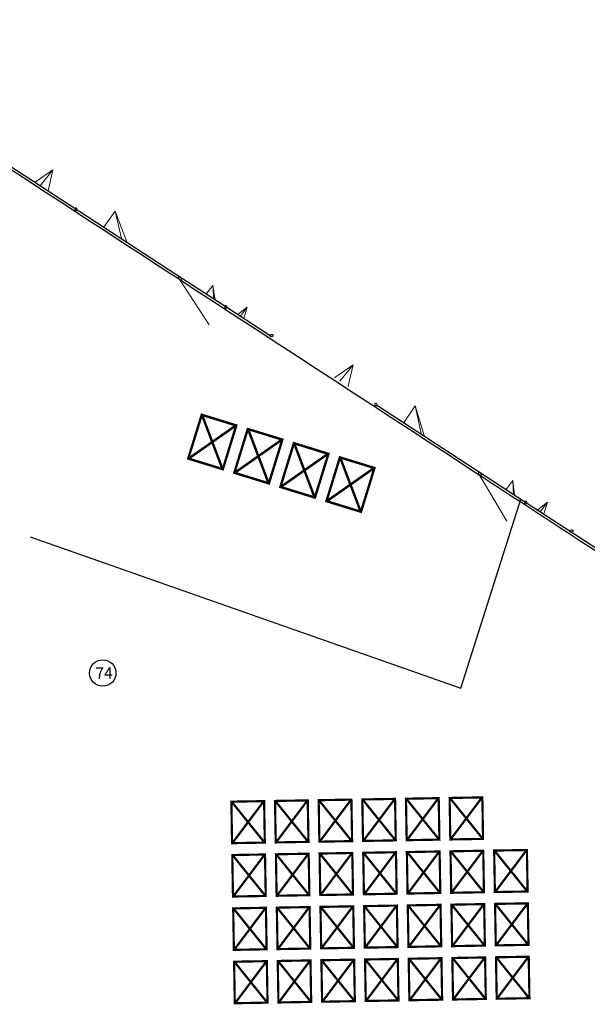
# Model space of a CAD drawing. Header units: millimetres. Extents: x 1512 to 2105, y 794 to 1149.
# Tile 108 of 256: x 1832 to 1848, y 890 to 918. Entities that reach past the tile are written whole.
import ezdxf

# ---------------------------------------------------------------- set-up
doc = ezdxf.new("R2010")
doc.units = ezdxf.units.MM
doc.layers.add('A-GLAZ-CURT', color=52, linetype='Continuous', lineweight=9)
doc.layers.add('A-WALL', color=113, linetype='Continuous', lineweight=9)
doc.styles.get("Standard").update_dxf_attribs({"font": 'arial.ttf'})

# ---------------------------------------------------------------- blocks, each defined once
blk = doc.blocks.new('Family2 - Family2-157033-دوم')
at = {"layer": 'A-GLAZ-CURT'}
for p, q in [((-114.11, 53.243), (-114.117, 53.206)), ((-114.058, 53.194), (-114.051, 53.231)), ((-113.736, 53.014), (-113.74, 53.007)), ((-113.736, 53.014), (-113.448, 53.233)), ((-113.668, 52.958), (-113.448, 53.233)), ((-113.668, 52.958), (-113.448, 53.233)), ((-113.561, 52.901), (-113.448, 53.233)), ((-113.561, 52.901), (-113.57, 52.892)), ((-112.767, 52.413), (-112.846, 52.402)), ((-112.839, 52.397), (-112.794, 52.404)), ((-112.803, 52.347), (-112.759, 52.354))]:
    blk.add_line(p, q, dxfattribs=at)
at = {"layer": 'A-GLAZ-CURT', "lineweight": 18}
for p, q in [((-112.807, 52.393), (-112.81, 52.387)), ((-112.786, 52.408), (-112.794, 52.404)), ((-112.776, 52.411), (-112.785, 52.408)), ((-112.766, 52.413), (-112.776, 52.411)), ((-112.808, 52.368), (-112.803, 52.363)), ((-112.803, 52.363), (-112.797, 52.359)), ((-112.797, 52.359), (-112.789, 52.356)), ((-112.789, 52.356), (-112.78, 52.354)), ((-112.779, 52.354), (-112.77, 52.353))]:
    blk.add_line(p, q, dxfattribs=at)
at = {"layer": 'A-GLAZ-CURT', "lineweight": 18, "flags": 128}
for points in [[(-114.106, 53.254), (-114.109, 53.245), (-114.111, 53.236), (-114.111, 53.227), (-114.109, 53.219), (-114.106, 53.211), (-114.102, 53.205), (-114.096, 53.2), (-114.09, 53.197), (-114.083, 53.196), (-114.077, 53.198), (-114.07, 53.201), (-114.064, 53.206), (-114.059, 53.212), (-114.054, 53.22)], [(-114.054, 53.22), (-114.051, 53.228), (-114.05, 53.237), (-114.05, 53.246), (-114.052, 53.255), (-114.055, 53.262), (-114.059, 53.269), (-114.064, 53.273), (-114.071, 53.276), (-114.077, 53.277), (-114.084, 53.276), (-114.091, 53.273), (-114.097, 53.268), (-114.102, 53.261), (-114.106, 53.254)], [(-112.81, 52.386), (-112.811, 52.38), (-112.811, 52.374), (-112.808, 52.368)], [(-112.794, 52.404), (-112.801, 52.399), (-112.806, 52.393)], [(-112.732, 52.363), (-112.724, 52.368), (-112.719, 52.374), (-112.716, 52.38), (-112.714, 52.387), (-112.715, 52.393), (-112.718, 52.399), (-112.723, 52.404), (-112.729, 52.408), (-112.737, 52.411), (-112.746, 52.413), (-112.756, 52.414), (-112.766, 52.413)], [(-112.77, 52.353), (-112.759, 52.354), (-112.749, 52.356), (-112.74, 52.359), (-112.732, 52.363)]]:
    blk.add_lwpolyline(points, dxfattribs=at)
blk = doc.blocks.new('Family2 - Family2-157035-دوم')
at = {"layer": 'A-GLAZ-CURT'}
for p, q in [((-118.421, 56.157), (-118.427, 56.121)), ((-118.368, 56.111), (-118.361, 56.147)), ((-117.25, 56.095), (-117.596, 55.604)), ((-117.25, 56.095), (-117.08, 55.249)), ((-117.25, 56.095), (-116.994, 55.207)), ((-117.25, 56.095), (-116.994, 55.207)), ((-115.343, 54.054), (-115.372, 54.105)), ((-115.424, 54.075), (-114.639, 52.703))]:
    blk.add_line(p, q, dxfattribs=at)
at = {"layer": 'A-GLAZ-CURT', "lineweight": 18}
for p, q in [((-115.367, 54.095), (-115.372, 54.105)), ((-115.416, 54.064), (-115.41, 54.055)), ((-115.409, 54.054), (-115.402, 54.047)), ((-115.401, 54.046), (-115.394, 54.041)), ((-115.393, 54.04), (-115.386, 54.036)), ((-115.385, 54.036), (-115.379, 54.034)), ((-115.378, 54.034), (-115.375, 54.033)), ((-115.374, 54.033), (-115.372, 54.033)), ((-115.371, 54.033), (-115.366, 54.035)), ((-115.362, 54.084), (-115.366, 54.094)), ((-115.366, 54.036), (-115.362, 54.039)), ((-115.359, 54.073), (-115.362, 54.083)), ((-115.362, 54.04), (-115.359, 54.045)), ((-115.357, 54.063), (-115.359, 54.072)), ((-115.359, 54.046), (-115.357, 54.053)), ((-115.357, 54.054), (-115.357, 54.062))]:
    blk.add_line(p, q, dxfattribs=at)
at = {"layer": 'A-GLAZ-CURT', "lineweight": 18, "flags": 128}
for points in [[(-118.417, 56.17), (-118.42, 56.162), (-118.421, 56.153), (-118.421, 56.144), (-118.42, 56.135), (-118.417, 56.128), (-118.412, 56.121), (-118.407, 56.117), (-118.401, 56.114), (-118.394, 56.112), (-118.388, 56.113), (-118.381, 56.116), (-118.375, 56.121), (-118.37, 56.127), (-118.365, 56.134)], [(-118.365, 56.134), (-118.362, 56.143), (-118.361, 56.152), (-118.361, 56.161), (-118.362, 56.169), (-118.365, 56.177), (-118.37, 56.183), (-118.375, 56.188), (-118.381, 56.191), (-118.388, 56.192), (-118.395, 56.191), (-118.401, 56.188), (-118.407, 56.184), (-118.413, 56.177), (-118.417, 56.17)], [(-115.373, 54.106), (-115.379, 54.116), (-115.386, 54.125), (-115.394, 54.133), (-115.402, 54.14), (-115.41, 54.144), (-115.417, 54.146), (-115.424, 54.147), (-115.429, 54.145), (-115.434, 54.141), (-115.437, 54.135), (-115.438, 54.127), (-115.438, 54.118)], [(-115.438, 54.118), (-115.437, 54.108), (-115.434, 54.097), (-115.429, 54.086), (-115.424, 54.075), (-115.417, 54.064)]]:
    blk.add_lwpolyline(points, dxfattribs=at)
blk = doc.blocks.new('Family2 - Family2-157036-دوم')
at = {"layer": 'A-GLAZ-CURT'}
for p, q in [((-122.731, 59.072), (-122.737, 59.036)), ((-122.677, 59.027), (-122.672, 59.063)), ((-122.357, 58.845), (-122.081, 59.054)), ((-122.287, 58.787), (-122.081, 59.054)), ((-122.287, 58.787), (-122.081, 59.054)), ((-122.184, 58.732), (-122.081, 59.054)), ((-122.357, 58.845), (-122.362, 58.838)), ((-122.184, 58.732), (-122.193, 58.723)), ((-121.388, 58.244), (-121.471, 58.235)), ((-121.463, 58.23), (-121.416, 58.235)), ((-121.424, 58.18), (-121.381, 58.185))]:
    blk.add_line(p, q, dxfattribs=at)
at = {"layer": 'A-GLAZ-CURT', "lineweight": 18}
for p, q in [((-121.43, 58.218), (-121.431, 58.212)), ((-121.431, 58.211), (-121.431, 58.206)), ((-121.431, 58.205), (-121.428, 58.2)), ((-121.427, 58.224), (-121.43, 58.218)), ((-121.422, 58.23), (-121.427, 58.224)), ((-121.427, 58.199), (-121.423, 58.195)), ((-121.416, 58.235), (-121.422, 58.23)), ((-121.408, 58.239), (-121.415, 58.235)), ((-121.399, 58.242), (-121.407, 58.239)), ((-121.399, 58.185), (-121.39, 58.184))]:
    blk.add_line(p, q, dxfattribs=at)
at = {"layer": 'A-GLAZ-CURT', "lineweight": 18, "flags": 128}
for points in [[(-122.728, 59.085), (-122.731, 59.076), (-122.732, 59.067), (-122.732, 59.059), (-122.73, 59.05), (-122.727, 59.043), (-122.722, 59.037), (-122.717, 59.032), (-122.711, 59.029), (-122.704, 59.028), (-122.697, 59.029), (-122.691, 59.032), (-122.685, 59.037), (-122.68, 59.043), (-122.676, 59.051)], [(-122.676, 59.051), (-122.673, 59.059), (-122.672, 59.068), (-122.672, 59.076), (-122.674, 59.085), (-122.677, 59.092), (-122.681, 59.098), (-122.687, 59.103), (-122.693, 59.106), (-122.7, 59.107), (-122.706, 59.106), (-122.713, 59.103), (-122.719, 59.098), (-122.724, 59.092), (-122.728, 59.085)], [(-121.423, 58.194), (-121.416, 58.19), (-121.408, 58.187), (-121.4, 58.185)], [(-121.353, 58.194), (-121.346, 58.199), (-121.341, 58.205), (-121.338, 58.211), (-121.337, 58.217), (-121.338, 58.224), (-121.341, 58.229), (-121.346, 58.234), (-121.352, 58.239), (-121.36, 58.242), (-121.369, 58.244), (-121.379, 58.245), (-121.389, 58.244), (-121.398, 58.242)], [(-121.389, 58.184), (-121.379, 58.185), (-121.37, 58.187), (-121.361, 58.19), (-121.353, 58.194)]]:
    blk.add_lwpolyline(points, dxfattribs=at)
blk = doc.blocks.new('Family2 - Family2-157038-دوم')
at = {"layer": 'A-GLAZ-CURT'}
for p, q in [((-127.042, 61.986), (-127.046, 61.951)), ((-126.987, 61.944), (-126.983, 61.98)), ((-125.875, 61.907), (-126.217, 61.435)), ((-125.875, 61.907), (-125.69, 61.072)), ((-125.875, 61.907), (-125.534, 60.983)), ((-125.875, 61.907), (-125.534, 60.983)), ((-124.045, 59.905), (-123.197, 58.556)), ((-123.963, 59.888), (-123.994, 59.937))]:
    blk.add_line(p, q, dxfattribs=at)
at = {"layer": 'A-GLAZ-CURT', "lineweight": 18}
for p, q in [((-124.039, 59.896), (-124.032, 59.888)), ((-124.031, 59.887), (-124.024, 59.88)), ((-124.023, 59.879), (-124.016, 59.873)), ((-124.015, 59.873), (-124.008, 59.869)), ((-124.007, 59.868), (-124, 59.866)), ((-123.999, 59.866), (-123.993, 59.865)), ((-123.993, 59.865), (-123.987, 59.867)), ((-123.987, 59.867), (-123.983, 59.871)), ((-123.982, 59.913), (-123.986, 59.923)), ((-123.979, 59.903), (-123.982, 59.912)), ((-123.982, 59.871), (-123.979, 59.876)), ((-123.978, 59.893), (-123.979, 59.902)), ((-123.979, 59.877), (-123.978, 59.883)), ((-123.977, 59.884), (-123.977, 59.892))]:
    blk.add_line(p, q, dxfattribs=at)
at = {"layer": 'A-GLAZ-CURT', "lineweight": 18, "flags": 128}
for points in [[(-127.038, 62.001), (-127.041, 61.993), (-127.042, 61.984), (-127.042, 61.975), (-127.041, 61.967), (-127.038, 61.96), (-127.033, 61.953), (-127.028, 61.949), (-127.022, 61.945), (-127.015, 61.944), (-127.008, 61.945), (-127.002, 61.948), (-126.996, 61.952), (-126.991, 61.958), (-126.987, 61.965)], [(-126.987, 61.965), (-126.984, 61.973), (-126.982, 61.982), (-126.983, 61.991), (-126.984, 61.999), (-126.987, 62.006), (-126.992, 62.013), (-126.997, 62.017), (-127.003, 62.021), (-127.01, 62.022), (-127.017, 62.021), (-127.023, 62.018), (-127.029, 62.014), (-127.034, 62.008), (-127.038, 62.001)], [(-123.987, 59.924), (-123.992, 59.934), (-123.999, 59.944), (-124.007, 59.954), (-124.015, 59.962), (-124.023, 59.968), (-124.031, 59.973), (-124.039, 59.976), (-124.045, 59.976), (-124.051, 59.975), (-124.056, 59.971), (-124.059, 59.966), (-124.061, 59.958), (-124.061, 59.95)], [(-124.061, 59.95), (-124.06, 59.94), (-124.057, 59.929), (-124.052, 59.918), (-124.046, 59.908), (-124.04, 59.897)]]:
    blk.add_lwpolyline(points, dxfattribs=at)
blk = doc.blocks.new('Family2 - Family2-157057-دوم')
at = {"layer": 'A-GLAZ-CURT'}
for p, q in [((-112.767, 52.413), (-112.846, 52.402)), ((-112.84, 52.398), (-112.793, 52.404)), ((-112.803, 52.347), (-112.759, 52.354)), ((-110.392, 51.501), (-110.95, 51.135)), ((-110.392, 51.501), (-110.806, 51.022)), ((-110.392, 51.501), (-110.806, 51.022)), ((-110.392, 51.501), (-110.564, 50.869)), ((-110.959, 51.126), (-110.95, 51.135)), ((-110.569, 50.862), (-110.564, 50.869)), ((-109.799, 50.328), (-109.807, 50.291)), ((-109.749, 50.278), (-109.74, 50.315))]:
    blk.add_line(p, q, dxfattribs=at)
at = {"layer": 'A-GLAZ-CURT', "lineweight": 18}
for p, q in [((-112.81, 52.387), (-112.811, 52.381)), ((-112.806, 52.393), (-112.81, 52.387)), ((-112.808, 52.368), (-112.804, 52.364)), ((-112.803, 52.363), (-112.798, 52.359)), ((-112.797, 52.359), (-112.79, 52.356)), ((-112.789, 52.356), (-112.781, 52.354)), ((-112.78, 52.354), (-112.771, 52.353))]:
    blk.add_line(p, q, dxfattribs=at)
at = {"layer": 'A-GLAZ-CURT', "lineweight": 18, "flags": 128}
for points in [[(-112.794, 52.404), (-112.8, 52.399), (-112.806, 52.394)], [(-112.776, 52.411), (-112.785, 52.409), (-112.793, 52.404)], [(-112.733, 52.363), (-112.725, 52.368), (-112.72, 52.373), (-112.716, 52.38), (-112.714, 52.386), (-112.715, 52.392), (-112.717, 52.398), (-112.722, 52.403), (-112.728, 52.408), (-112.736, 52.411), (-112.745, 52.413), (-112.755, 52.414), (-112.765, 52.413), (-112.775, 52.412)], [(-112.811, 52.381), (-112.811, 52.375), (-112.808, 52.369)], [(-112.77, 52.353), (-112.761, 52.354), (-112.751, 52.355), (-112.741, 52.358), (-112.733, 52.363)], [(-109.795, 50.339), (-109.798, 50.33), (-109.8, 50.321), (-109.8, 50.312), (-109.799, 50.304), (-109.796, 50.296), (-109.792, 50.289), (-109.787, 50.285), (-109.78, 50.282), (-109.774, 50.281), (-109.767, 50.282), (-109.76, 50.285), (-109.754, 50.29), (-109.749, 50.296), (-109.744, 50.304)], [(-109.744, 50.304), (-109.741, 50.312), (-109.739, 50.321), (-109.739, 50.331), (-109.741, 50.339), (-109.743, 50.347), (-109.748, 50.353), (-109.753, 50.358), (-109.759, 50.361), (-109.766, 50.362), (-109.772, 50.361), (-109.779, 50.358), (-109.785, 50.353), (-109.791, 50.347), (-109.795, 50.339)]]:
    blk.add_lwpolyline(points, dxfattribs=at)
blk = doc.blocks.new('Family2 - Family2-157058-دوم')
at = {"layer": 'A-GLAZ-CURT'}
for p, q in [((-115.343, 54.054), (-115.372, 54.105)), ((-115.424, 54.075), (-114.639, 52.703)), ((-114.654, 53.608), (-114.44, 53.877)), ((-114.402, 53.454), (-114.44, 53.877)), ((-114.402, 53.454), (-114.44, 53.877)), ((-114.427, 53.461), (-114.44, 53.877)), ((-114.11, 53.243), (-114.117, 53.206)), ((-114.058, 53.194), (-114.051, 53.231))]:
    blk.add_line(p, q, dxfattribs=at)
at = {"layer": 'A-GLAZ-CURT', "lineweight": 18}
for p, q in [((-115.414, 54.06), (-115.409, 54.054)), ((-115.408, 54.053), (-115.401, 54.046)), ((-115.377, 54.033), (-115.375, 54.033)), ((-115.374, 54.033), (-115.371, 54.033)), ((-115.361, 54.04), (-115.359, 54.046)), ((-115.358, 54.047), (-115.357, 54.054)), ((-115.357, 54.055), (-115.357, 54.063))]:
    blk.add_line(p, q, dxfattribs=at)
at = {"layer": 'A-GLAZ-CURT', "lineweight": 18, "flags": 128}
for points in [[(-115.367, 54.096), (-115.373, 54.107), (-115.38, 54.117), (-115.387, 54.127), (-115.395, 54.134), (-115.403, 54.14), (-115.411, 54.145), (-115.418, 54.147), (-115.425, 54.147), (-115.43, 54.144), (-115.435, 54.14), (-115.437, 54.134), (-115.439, 54.126), (-115.438, 54.116)], [(-115.438, 54.116), (-115.436, 54.106), (-115.433, 54.095), (-115.428, 54.084), (-115.423, 54.073), (-115.416, 54.063), (-115.414, 54.06)], [(-115.4, 54.046), (-115.392, 54.04), (-115.385, 54.035), (-115.378, 54.034)], [(-115.371, 54.034), (-115.365, 54.036), (-115.362, 54.04)], [(-115.358, 54.064), (-115.359, 54.074), (-115.363, 54.085), (-115.367, 54.095)], [(-114.106, 53.254), (-114.109, 53.245), (-114.111, 53.236), (-114.111, 53.227), (-114.109, 53.219), (-114.106, 53.211), (-114.102, 53.205), (-114.096, 53.2), (-114.09, 53.197), (-114.083, 53.196), (-114.077, 53.198), (-114.07, 53.201), (-114.064, 53.206), (-114.059, 53.212), (-114.054, 53.22)], [(-114.054, 53.22), (-114.051, 53.228), (-114.05, 53.237), (-114.05, 53.246), (-114.052, 53.255), (-114.055, 53.262), (-114.059, 53.269), (-114.064, 53.273), (-114.071, 53.276), (-114.077, 53.277), (-114.084, 53.276), (-114.091, 53.273), (-114.097, 53.268), (-114.102, 53.261), (-114.106, 53.254)]]:
    blk.add_lwpolyline(points, dxfattribs=at)
blk = doc.blocks.new('Family2 - Family2-157061-دوم')
at = {"layer": 'A-GLAZ-CURT'}
for p, q in [((-121.388, 58.244), (-121.471, 58.235)), ((-121.463, 58.23), (-121.415, 58.235)), ((-121.424, 58.18), (-121.381, 58.185)), ((-119.03, 57.32), (-119.569, 56.964)), ((-119.03, 57.32), (-119.423, 56.85)), ((-119.03, 57.32), (-119.423, 56.85)), ((-119.03, 57.32), (-119.186, 56.7)), ((-119.578, 56.955), (-119.569, 56.964)), ((-119.19, 56.693), (-119.186, 56.7)), ((-118.421, 56.157), (-118.427, 56.121)), ((-118.368, 56.111), (-118.361, 56.147))]:
    blk.add_line(p, q, dxfattribs=at)
at = {"layer": 'A-GLAZ-CURT', "lineweight": 18}
for p, q in [((-121.43, 58.218), (-121.431, 58.212)), ((-121.431, 58.212), (-121.431, 58.206)), ((-121.431, 58.206), (-121.428, 58.2)), ((-121.417, 58.19), (-121.409, 58.187)), ((-121.409, 58.187), (-121.4, 58.185)), ((-121.4, 58.185), (-121.391, 58.184)), ((-121.39, 58.184), (-121.381, 58.185))]:
    blk.add_line(p, q, dxfattribs=at)
at = {"layer": 'A-GLAZ-CURT', "lineweight": 18, "flags": 128}
for points in [[(-121.415, 58.235), (-121.422, 58.23), (-121.427, 58.225), (-121.43, 58.219)], [(-121.428, 58.2), (-121.423, 58.195), (-121.417, 58.19)], [(-121.398, 58.242), (-121.407, 58.239), (-121.415, 58.235)], [(-121.354, 58.193), (-121.347, 58.198), (-121.342, 58.204), (-121.338, 58.21), (-121.337, 58.216), (-121.338, 58.223), (-121.34, 58.229), (-121.345, 58.234), (-121.351, 58.238), (-121.359, 58.242), (-121.368, 58.244), (-121.378, 58.245), (-121.388, 58.244), (-121.397, 58.242)], [(-121.38, 58.185), (-121.371, 58.186), (-121.362, 58.189), (-121.354, 58.193)], [(-118.417, 56.17), (-118.42, 56.162), (-118.421, 56.153), (-118.421, 56.144), (-118.42, 56.135), (-118.417, 56.128), (-118.412, 56.121), (-118.407, 56.117), (-118.401, 56.114), (-118.394, 56.112), (-118.388, 56.113), (-118.381, 56.116), (-118.375, 56.121), (-118.37, 56.127), (-118.365, 56.134)], [(-118.365, 56.134), (-118.362, 56.143), (-118.361, 56.152), (-118.361, 56.161), (-118.362, 56.169), (-118.365, 56.177), (-118.37, 56.183), (-118.375, 56.188), (-118.381, 56.191), (-118.388, 56.192), (-118.395, 56.191), (-118.401, 56.188), (-118.407, 56.184), (-118.413, 56.177), (-118.417, 56.17)]]:
    blk.add_lwpolyline(points, dxfattribs=at)
blk = doc.blocks.new('Family2 - Family2-157062-دوم')
at = {"layer": 'A-GLAZ-CURT'}
for p, q in [((-124.045, 59.905), (-123.197, 58.556)), ((-123.963, 59.888), (-123.994, 59.937)), ((-123.28, 59.442), (-123.066, 59.694)), ((-123.007, 59.274), (-123.066, 59.694)), ((-123.007, 59.274), (-123.066, 59.694)), ((-123.048, 59.292), (-123.066, 59.694)), ((-122.731, 59.072), (-122.737, 59.036)), ((-122.677, 59.027), (-122.672, 59.063))]:
    blk.add_line(p, q, dxfattribs=at)
at = {"layer": 'A-GLAZ-CURT', "lineweight": 18}
for p, q in [((-124.03, 59.886), (-124.023, 59.879)), ((-124.022, 59.879), (-124.015, 59.873)), ((-124.014, 59.872), (-124.007, 59.868)), ((-124.006, 59.868), (-123.999, 59.866)), ((-123.978, 59.894), (-123.979, 59.903)), ((-123.979, 59.877), (-123.977, 59.884)), ((-123.977, 59.885), (-123.978, 59.893))]:
    blk.add_line(p, q, dxfattribs=at)
at = {"layer": 'A-GLAZ-CURT', "lineweight": 18, "flags": 128}
for points in [[(-123.987, 59.925), (-123.993, 59.936), (-124, 59.946), (-124.008, 59.955), (-124.016, 59.963), (-124.024, 59.969), (-124.032, 59.974), (-124.04, 59.976), (-124.047, 59.976), (-124.052, 59.974), (-124.057, 59.97), (-124.06, 59.964), (-124.061, 59.957), (-124.061, 59.948)], [(-124.061, 59.948), (-124.059, 59.938), (-124.056, 59.927), (-124.051, 59.916), (-124.046, 59.907)], [(-124.045, 59.906), (-124.038, 59.896), (-124.031, 59.887)], [(-123.999, 59.866), (-123.992, 59.866), (-123.986, 59.867), (-123.982, 59.871), (-123.979, 59.877)], [(-123.979, 59.904), (-123.983, 59.915), (-123.987, 59.924)], [(-122.728, 59.085), (-122.731, 59.076), (-122.732, 59.067), (-122.732, 59.059), (-122.73, 59.05), (-122.727, 59.043), (-122.722, 59.037), (-122.717, 59.032), (-122.711, 59.029), (-122.704, 59.028), (-122.697, 59.029), (-122.691, 59.032), (-122.685, 59.037), (-122.68, 59.043), (-122.676, 59.051)], [(-122.676, 59.051), (-122.673, 59.059), (-122.672, 59.068), (-122.672, 59.076), (-122.674, 59.085), (-122.677, 59.092), (-122.681, 59.098), (-122.687, 59.103), (-122.693, 59.106), (-122.7, 59.107), (-122.706, 59.106), (-122.713, 59.103), (-122.719, 59.098), (-122.724, 59.092), (-122.728, 59.085)]]:
    blk.add_lwpolyline(points, dxfattribs=at)
blk = doc.blocks.new('Family2 - Family2-157069-دوم')
at = {"layer": 'A-GLAZ-CURT'}
for p, q in [((-130.008, 64.075), (-130.096, 64.069)), ((-130.087, 64.063), (-130.036, 64.066)), ((-130.046, 64.012), (-130.003, 64.015)), ((-127.666, 63.14), (-128.188, 62.793)), ((-127.666, 63.14), (-128.039, 62.677)), ((-127.666, 63.14), (-128.039, 62.677)), ((-127.666, 63.14), (-127.807, 62.53)), ((-128.197, 62.784), (-128.188, 62.793)), ((-127.811, 62.523), (-127.807, 62.53)), ((-127.042, 61.986), (-127.046, 61.951)), ((-126.987, 61.944), (-126.983, 61.98))]:
    blk.add_line(p, q, dxfattribs=at)
at = {"layer": 'A-GLAZ-CURT', "lineweight": 18}
for p, q in [((-130.048, 64.055), (-130.05, 64.05)), ((-130.043, 64.061), (-130.047, 64.056)), ((-130.037, 64.066), (-130.043, 64.061)), ((-130.042, 64.026), (-130.036, 64.022)), ((-130.029, 64.07), (-130.036, 64.066)), ((-130.02, 64.073), (-130.028, 64.07)), ((-130.019, 64.016), (-130.011, 64.015))]:
    blk.add_line(p, q, dxfattribs=at)
at = {"layer": 'A-GLAZ-CURT', "lineweight": 18, "flags": 128}
for points in [[(-130.051, 64.049), (-130.052, 64.043), (-130.051, 64.037), (-130.048, 64.031), (-130.043, 64.026)], [(-130.036, 64.021), (-130.029, 64.018), (-130.02, 64.016)], [(-129.975, 64.024), (-129.968, 64.029), (-129.964, 64.035), (-129.961, 64.041), (-129.96, 64.047), (-129.961, 64.053), (-129.964, 64.059), (-129.968, 64.064), (-129.975, 64.069), (-129.982, 64.072), (-129.991, 64.074), (-130.001, 64.075), (-130.01, 64.075), (-130.02, 64.073)], [(-130.01, 64.015), (-130.001, 64.015), (-129.992, 64.017), (-129.983, 64.02), (-129.975, 64.024)], [(-127.038, 62.001), (-127.041, 61.993), (-127.042, 61.984), (-127.042, 61.975), (-127.041, 61.967), (-127.038, 61.96), (-127.033, 61.953), (-127.028, 61.949), (-127.022, 61.945), (-127.015, 61.944), (-127.008, 61.945), (-127.002, 61.948), (-126.996, 61.952), (-126.991, 61.958), (-126.987, 61.965)], [(-126.987, 61.965), (-126.984, 61.973), (-126.982, 61.982), (-126.983, 61.991), (-126.984, 61.999), (-126.987, 62.006), (-126.992, 62.013), (-126.997, 62.017), (-127.003, 62.021), (-127.01, 62.022), (-127.017, 62.021), (-127.023, 62.018), (-127.029, 62.014), (-127.034, 62.008), (-127.038, 62.001)]]:
    blk.add_lwpolyline(points, dxfattribs=at)

msp = doc.modelspace()

# ---------------------------------------------------------------- linework, layer by layer
for p, q in [((1844.636, 899.047), (1846.381, 904.541)), ((1832.108, 903.453), (1844.636, 899.047))]:
    msp.add_line(p, q)
msp.add_circle((1834.221, 899.491), 0.385)
at = {"layer": 'A-WALL', "lineweight": 25}
for p, q in [((1839.086, 909.296), (1837.827, 910.116)), ((1839.121, 909.273), (1839.086, 909.296)), ((1846.546, 904.433), (1842.187, 907.275)), ((1847.842, 903.589), (1846.547, 904.433))]:
    msp.add_line(p, q, dxfattribs=at)
at = {"layer": 'A-WALL', "lineweight": 25, "flags": 128}
for points in [[(1837.827, 910.116), (1836.348, 911.081), (1830.535, 914.869), (1830.402, 914.956)], [(1850.906, 901.592), (1847.974, 903.503), (1847.843, 903.588)]]:
    msp.add_lwpolyline(points, dxfattribs=at)
at = {"layer": 'A-WALL', "lineweight": 25}
for points in [[(1824.88, 918.484), (1828.737, 915.969), (1832.593, 913.454), (1836.45, 910.939)], [(1836.45, 910.939), (1836.465, 910.929), (1836.481, 910.919), (1836.496, 910.909)], [(1836.496, 910.909), (1839.388, 909.023), (1842.28, 907.137), (1845.172, 905.251)], [(1845.173, 905.251), (1845.186, 905.242), (1845.2, 905.233), (1845.213, 905.225)]]:
    msp.add_open_spline(points, degree=3, dxfattribs=at)
msp.add_open_spline([(1845.214, 905.224), (1846.158, 904.608), (1851.958, 900.826), (1857.757, 897.044), (1862.612, 893.878)], degree=3, knots=[0.3900849, 0.3900849, 0.3900849, 0.3900849, 0.4444444, 0.723847, 0.723847, 0.723847, 0.723847], dxfattribs=at)

# ---------------------------------------------------------------- block references
at = {"layer": 'A-GLAZ-CURT', "rotation": 0.975769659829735}
for name in ['Family2 - Family2-157069-دوم', 'Family2 - Family2-157038-دوم', 'Family2 - Family2-157062-دوم', 'Family2 - Family2-157036-دوم', 'Family2 - Family2-157061-دوم', 'Family2 - Family2-157035-دوم', 'Family2 - Family2-157058-دوم', 'Family2 - Family2-157033-دوم', 'Family2 - Family2-157057-دوم']:
    msp.add_blockref(name, (1961.491, 853.164), dxfattribs=at)

# ---------------------------------------------------------------- texts
at = {"attachment_point": 1}
for s, width, gutter_width, insert, char_height, rotation in [('{\\fArial|b0|i0|c178|p34;مخزن }', 4.82834, 12.5, (1836.883, 906.886), 1.02721, 342.8745), ('{\\fArial|b0|i0|c178|p34;74}', 12.83273, 1.669, (1834.005, 899.652), 0.33379, 0.9758), ('{\\fArial|b0|i0|c178|p34;دسترسی دیجیتال ،مطالعه دیجیتال}', 10.43791, 12.5, (1837.806, 895.593), 0.93048, 0.9758)]:
    msp.add_mtext_dynamic_manual_height_columns(s, width=width, gutter_width=gutter_width, heights=[0], dxfattribs=dict(at, insert=insert, char_height=char_height, rotation=rotation))

doc.saveas('drawing.dxf')
